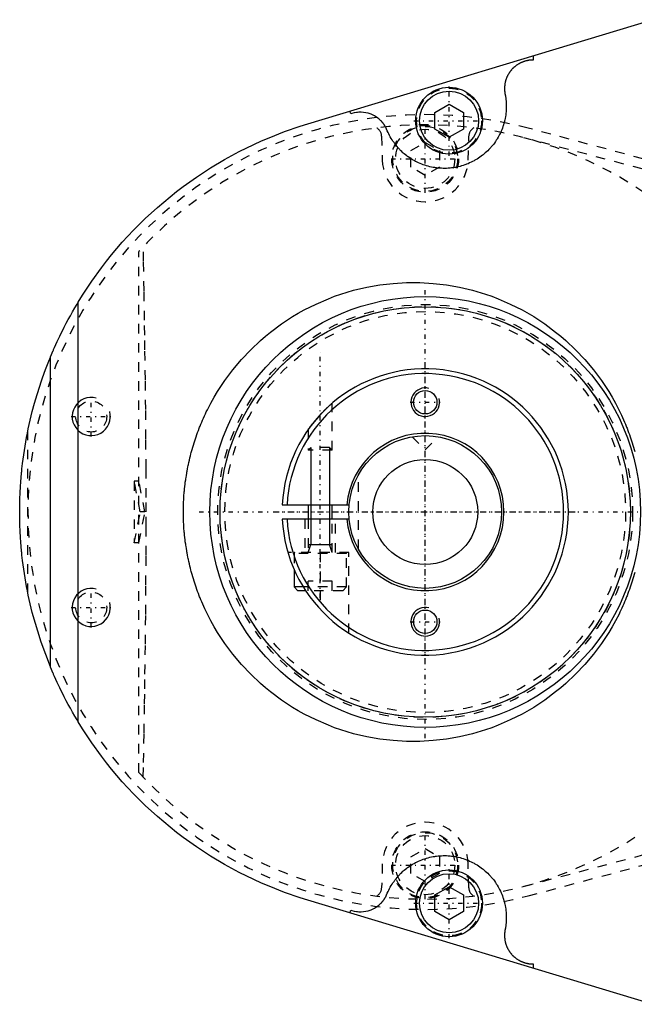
# Model space of a CAD drawing. Extents: x -392 to 171, y -70 to 72.
# Tile 1 of 10: x -392 to -328, y -52 to 52. Entities that reach past the tile are written whole.
import ezdxf

# ---------------------------------------------------------------- set-up
doc = ezdxf.new("R2010")
doc.units = 0
doc.linetypes.add('CENTER', pattern=[1.5, 0.45, -0.5, 0.05, -0.5])
doc.linetypes.add('DASHED', pattern=[2, 1, -1])
for name, color, linetype in [('AM_0', 7, 'CONTINUOUS'), ('AM_10', 7, 'CONTINUOUS'), ('AM_3', 7, 'DASHED'), ('AM_7', 7, 'CENTER')]:
    doc.layers.add(name, color=color, linetype=linetype)

msp = doc.modelspace()

# ---------------------------------------------------------------- linework, layer by layer
at = {"layer": 'AM_0', "color": 7, "linetype": 'CONTINUOUS'}
for p, q in [((-362.3, 40.68), (-326.23, 51.58)), ((-338.69, 47.82), (-338.69, 47.36)), ((-349, 41.87), (-347.5, 42.73)), ((-347.5, 42.73), (-346, 41.87)), ((-357.81, 41.71), (-357.91, 42.01)), ((-349, 40.13), (-349, 41.87)), ((-346, 41.87), (-346, 40.13)), ((-347.5, 39.27), (-349, 40.13)), ((-346, 40.13), (-347.5, 39.27)), ((-386.36, -22), (-386.36, 22)), ((-389.28, -16.22), (-389.28, 16.22)), ((-364.98, 0.75), (-357.96, 0.75)), ((-362.25, 0.75), (-362.25, -0.75)), ((-359.75, -0.75), (-359.75, 0.75)), ((-357.96, -0.75), (-364.98, -0.75)), ((-363.75, -5.99), (-363.75, -7.85)), ((-363.75, -7.85), (-363.35, -8.25)), ((-362.78, -7.85), (-363.75, -7.85)), ((-362.53, -8.25), (-363.35, -8.25)), ((-349, -40.13), (-347.5, -39.27)), ((-349, -41.87), (-349, -40.13)), ((-347.5, -39.27), (-346, -40.13)), ((-346, -40.13), (-346, -41.87)), ((-326.23, -51.58), (-362.3, -40.68)), ((-357.91, -42.01), (-357.81, -41.71)), ((-347.5, -42.73), (-349, -41.87)), ((-346, -41.87), (-347.5, -42.73)), ((-338.69, -47.36), (-338.69, -47.82))]:
    msp.add_line(p, q, dxfattribs=at)
for points in [[(-338.69, 47.36, 0), (-338.71, 47.36, 0), (-338.76, 47.36, 0), (-338.82, 47.36, 0), (-338.84, 47.36, 0), (-338.87, 47.35, 0), (-338.92, 47.35, 0), (-338.97, 47.35, 0), (-339.02, 47.34, 0), (-339.07, 47.34, 0), (-339.12, 47.33, 0), (-339.14, 47.33, 0), (-339.17, 47.32, 0), (-339.22, 47.31, 0), (-339.27, 47.3, 0), (-339.31, 47.29, 0), (-339.36, 47.28, 0), (-339.41, 47.27, 0), (-339.44, 47.27, 0), (-339.46, 47.26, 0), (-339.51, 47.25, 0), (-339.56, 47.23, 0), (-339.58, 47.22, 0), (-339.61, 47.22, 0), (-339.66, 47.2, 0), (-339.7, 47.18, 0), (-339.73, 47.17, 0), (-339.75, 47.17, 0), (-339.8, 47.15, 0), (-339.84, 47.13, 0), (-339.89, 47.11, 0), (-339.94, 47.09, 0), (-339.98, 47.07, 0), (-340, 47.06, 0), (-340.03, 47.04, 0), (-340.07, 47.02, 0), (-340.12, 47, 0), (-340.16, 46.97, 0), (-340.2, 46.95, 0), (-340.25, 46.92, 0), (-340.27, 46.91, 0), (-340.29, 46.9, 0), (-340.33, 46.87, 0), (-340.38, 46.84, 0), (-340.42, 46.81, 0), (-340.46, 46.78, 0), (-340.5, 46.75, 0), (-340.52, 46.74, 0), (-340.54, 46.72, 0), (-340.58, 46.69, 0), (-340.62, 46.66, 0), (-340.65, 46.63, 0), (-340.69, 46.59, 0), (-340.73, 46.56, 0), (-340.75, 46.54, 0), (-340.77, 46.52, 0), (-340.8, 46.49, 0), (-340.84, 46.45, 0), (-340.87, 46.42, 0), (-340.91, 46.38, 0), (-340.94, 46.34, 0), (-340.96, 46.32, 0), (-340.97, 46.3, 0), (-341.01, 46.27, 0), (-341.04, 46.23, 0), (-341.05, 46.21, 0), (-341.07, 46.19, 0), (-341.1, 46.15, 0), (-341.13, 46.11, 0), (-341.14, 46.08, 0), (-341.16, 46.06, 0), (-341.19, 46.02, 0), (-341.21, 45.98, 0), (-341.24, 45.94, 0), (-341.27, 45.89, 0), (-341.29, 45.85, 0), (-341.31, 45.83, 0), (-341.32, 45.81, 0), (-341.34, 45.76, 0), (-341.36, 45.72, 0), (-341.39, 45.67, 0), (-341.41, 45.63, 0), (-341.43, 45.58, 0), (-341.44, 45.56, 0), (-341.45, 45.53, 0), (-341.47, 45.49, 0), (-341.49, 45.44, 0), (-341.51, 45.39, 0), (-341.52, 45.35, 0), (-341.54, 45.3, 0), (-341.55, 45.27, 0), (-341.55, 45.25, 0), (-341.57, 45.2, 0), (-341.58, 45.15, 0), (-341.6, 45.1, 0), (-341.61, 45.06, 0), (-341.62, 45.01, 0), (-341.62, 44.98, 0), (-341.63, 44.96, 0), (-341.64, 44.91, 0), (-341.65, 44.86, 0), (-341.66, 44.81, 0), (-341.66, 44.76, 0), (-341.67, 44.71, 0), (-341.67, 44.68, 0), (-341.67, 44.66, 0), (-341.68, 44.61, 0), (-341.68, 44.56, 0), (-341.68, 44.53, 0), (-341.69, 44.51, 0), (-341.69, 44.46, 0), (-341.69, 44.41, 0), (-341.69, 44.38, 0), (-341.69, 44.36, 0), (-341.69, 44.31, 0), (-341.69, 44.26, 0), (-341.68, 44.2, 0), (-341.68, 44.15, 0), (-341.68, 44.1, 0), (-341.68, 44.08, 0), (-341.67, 44.05, 0), (-341.67, 44, 0), (-341.66, 43.95, 0), (-341.65, 43.9, 0), (-341.65, 43.85, 0), (-341.64, 43.8, 0), (-341.63, 43.78, 0), (-341.63, 43.75, 0), (-341.62, 43.71, 0), (-341.61, 43.66, 0), (-341.6, 43.63, 0)], [(-341.6, 43.63, 0), (-341.58, 43.54, 0), (-341.56, 43.37, 0), (-341.54, 43.19, 0), (-341.53, 43.1, 0), (-341.52, 43.02, 0), (-341.51, 42.84, 0), (-341.5, 42.66, 0), (-341.5, 42.48, 0), (-341.5, 42.31, 0), (-341.51, 42.13, 0), (-341.52, 42.04, 0), (-341.52, 41.95, 0), (-341.54, 41.77, 0), (-341.56, 41.6, 0), (-341.59, 41.42, 0), (-341.62, 41.25, 0), (-341.66, 41.07, 0), (-341.68, 40.99, 0), (-341.7, 40.9, 0), (-341.75, 40.73, 0), (-341.8, 40.56, 0), (-341.82, 40.47, 0), (-341.85, 40.39, 0), (-341.91, 40.22, 0), (-341.98, 40.06, 0), (-342.01, 39.97, 0), (-342.05, 39.89, 0), (-342.12, 39.73, 0), (-342.2, 39.57, 0), (-342.28, 39.41, 0), (-342.37, 39.26, 0), (-342.46, 39.11, 0), (-342.5, 39.03, 0), (-342.55, 38.96, 0), (-342.65, 38.81, 0), (-342.75, 38.66, 0), (-342.86, 38.52, 0), (-342.97, 38.38, 0), (-343.08, 38.25, 0), (-343.14, 38.18, 0), (-343.2, 38.11, 0), (-343.32, 37.98, 0), (-343.45, 37.86, 0), (-343.58, 37.74, 0), (-343.71, 37.62, 0), (-343.85, 37.5, 0), (-343.91, 37.44, 0), (-343.98, 37.39, 0), (-344.12, 37.28, 0), (-344.27, 37.18, 0), (-344.42, 37.08, 0), (-344.57, 36.98, 0), (-344.72, 36.89, 0), (-344.79, 36.85, 0), (-344.87, 36.8, 0), (-345.03, 36.72, 0), (-345.19, 36.64, 0), (-345.35, 36.57, 0), (-345.51, 36.49, 0), (-345.68, 36.43, 0), (-345.76, 36.4, 0), (-345.84, 36.37, 0), (-346.01, 36.31, 0), (-346.18, 36.26, 0), (-346.27, 36.23, 0), (-346.35, 36.21, 0), (-346.53, 36.17, 0), (-346.7, 36.13, 0), (-346.79, 36.11, 0), (-346.87, 36.1, 0), (-347.05, 36.07, 0), (-347.23, 36.05, 0), (-347.4, 36.03, 0), (-347.58, 36.01, 0), (-347.76, 36, 0), (-347.85, 36, 0), (-347.93, 36, 0), (-348.11, 36, 0), (-348.29, 36.01, 0), (-348.47, 36.02, 0), (-348.64, 36.03, 0), (-348.82, 36.05, 0), (-348.91, 36.06, 0), (-349, 36.08, 0), (-349.17, 36.11, 0), (-349.35, 36.14, 0), (-349.52, 36.18, 0), (-349.69, 36.22, 0), (-349.86, 36.27, 0), (-349.95, 36.3, 0), (-350.03, 36.33, 0), (-350.2, 36.38, 0), (-350.37, 36.45, 0), (-350.53, 36.51, 0), (-350.69, 36.58, 0), (-350.85, 36.66, 0), (-350.93, 36.7, 0), (-351.01, 36.74, 0), (-351.17, 36.83, 0), (-351.32, 36.91, 0), (-351.47, 37.01, 0), (-351.62, 37.1, 0), (-351.77, 37.2, 0), (-351.84, 37.26, 0), (-351.91, 37.31, 0), (-352.05, 37.42, 0), (-352.19, 37.53, 0), (-352.26, 37.59, 0), (-352.33, 37.65, 0), (-352.46, 37.77, 0), (-352.58, 37.89, 0), (-352.65, 37.95, 0), (-352.71, 38.02, 0), (-352.83, 38.15, 0), (-352.95, 38.28, 0), (-353.06, 38.42, 0), (-353.17, 38.56, 0), (-353.27, 38.7, 0), (-353.33, 38.77, 0), (-353.38, 38.85, 0), (-353.47, 39, 0), (-353.57, 39.15, 0), (-353.66, 39.3, 0), (-353.74, 39.46, 0), (-353.82, 39.61, 0), (-353.86, 39.69, 0), (-353.9, 39.77, 0), (-353.97, 39.94, 0), (-354.04, 40.1, 0), (-354.07, 40.18, 0)], [(-354.07, 40.18, 0), (-354.08, 40.2, 0), (-354.1, 40.24, 0), (-354.12, 40.28, 0), (-354.13, 40.29, 0), (-354.14, 40.31, 0), (-354.16, 40.35, 0), (-354.18, 40.38, 0), (-354.2, 40.42, 0), (-354.22, 40.45, 0), (-354.24, 40.49, 0), (-354.25, 40.51, 0), (-354.26, 40.52, 0), (-354.29, 40.56, 0), (-354.31, 40.59, 0), (-354.33, 40.62, 0), (-354.36, 40.66, 0), (-354.38, 40.69, 0), (-354.39, 40.71, 0), (-354.41, 40.72, 0), (-354.43, 40.76, 0), (-354.46, 40.79, 0), (-354.47, 40.8, 0), (-354.48, 40.82, 0), (-354.51, 40.85, 0), (-354.54, 40.88, 0), (-354.55, 40.9, 0), (-354.56, 40.91, 0), (-354.59, 40.94, 0), (-354.62, 40.97, 0), (-354.65, 41, 0), (-354.68, 41.03, 0), (-354.71, 41.06, 0), (-354.72, 41.07, 0), (-354.74, 41.09, 0), (-354.77, 41.11, 0), (-354.8, 41.14, 0), (-354.83, 41.17, 0), (-354.86, 41.19, 0), (-354.89, 41.22, 0), (-354.91, 41.23, 0), (-354.92, 41.25, 0), (-354.95, 41.27, 0), (-354.99, 41.3, 0), (-355.1, 41.38, 0), (-355.31, 41.51, 0), (-355.53, 41.62, 0), (-355.65, 41.67, 0), (-355.76, 41.71, 0), (-355.99, 41.79, 0), (-356.23, 41.84, 0), (-356.48, 41.87, 0), (-356.72, 41.89, 0), (-356.97, 41.88, 0), (-357.09, 41.87, 0), (-357.21, 41.86, 0), (-357.45, 41.81, 0), (-357.69, 41.75, 0), (-357.81, 41.71, 0)], [(-386.36, 22, 0), (-385.91, 22.73, 0), (-384.95, 24.18, 0), (-383.94, 25.58, 0), (-383.41, 26.27, 0), (-382.87, 26.94, 0), (-381.75, 28.26, 0), (-380.57, 29.53, 0), (-379.34, 30.75, 0), (-378.06, 31.92, 0), (-376.74, 33.03, 0), (-376.06, 33.57, 0), (-375.37, 34.09, 0), (-373.96, 35.1, 0), (-372.51, 36.05, 0), (-371.03, 36.93, 0), (-369.51, 37.76, 0), (-367.95, 38.52, 0), (-367.16, 38.88, 0), (-366.37, 39.22, 0), (-364.76, 39.86, 0), (-363.12, 40.42, 0), (-362.3, 40.68, 0)], [(-375.34, 0, 0), (-375.34, 0.12, 0), (-375.34, 0.35, 0), (-375.34, 0.58, 0), (-375.33, 0.7, 0), (-375.33, 0.82, 0), (-375.32, 1.05, 0), (-375.31, 1.28, 0), (-375.29, 1.51, 0), (-375.28, 1.75, 0), (-375.26, 1.98, 0), (-375.25, 2.1, 0), (-375.24, 2.21, 0), (-375.22, 2.44, 0), (-375.19, 2.68, 0), (-375.17, 2.91, 0), (-375.14, 3.14, 0), (-375.1, 3.37, 0), (-375.09, 3.49, 0), (-375.07, 3.6, 0), (-375.03, 3.83, 0), (-375, 4.06, 0), (-374.98, 4.18, 0), (-374.96, 4.29, 0), (-374.91, 4.52, 0), (-374.87, 4.75, 0), (-374.84, 4.86, 0), (-374.82, 4.98, 0), (-374.77, 5.2, 0), (-374.72, 5.43, 0), (-374.67, 5.66, 0), (-374.61, 5.89, 0), (-374.55, 6.11, 0), (-374.52, 6.22, 0), (-374.49, 6.34, 0), (-374.43, 6.56, 0), (-374.36, 6.78, 0), (-374.3, 7.01, 0), (-374.23, 7.23, 0), (-374.16, 7.45, 0), (-374.12, 7.56, 0), (-374.08, 7.67, 0), (-374.01, 7.89, 0), (-373.93, 8.11, 0), (-373.85, 8.33, 0), (-373.77, 8.55, 0), (-373.68, 8.77, 0), (-373.64, 8.88, 0), (-373.6, 8.99, 0), (-373.51, 9.2, 0), (-373.42, 9.42, 0), (-373.33, 9.63, 0), (-373.23, 9.84, 0), (-373.14, 10.06, 0), (-373.09, 10.16, 0), (-373.04, 10.27, 0), (-372.94, 10.48, 0), (-372.83, 10.69, 0), (-372.46, 11.41, 0), (-372.12, 12.02, 0), (-371.76, 12.62, 0), (-370.99, 13.79, 0), (-370.15, 14.91, 0), (-369.25, 15.99, 0), (-368.29, 17, 0), (-367.27, 17.96, 0), (-366.74, 18.42, 0), (-366.2, 18.86, 0), (-365.07, 19.7, 0), (-363.9, 20.47, 0), (-363.3, 20.82, 0), (-362.69, 21.17, 0), (-361.44, 21.79, 0), (-360.15, 22.35, 0), (-359.5, 22.6, 0), (-358.84, 22.83, 0), (-357.5, 23.23, 0), (-356.13, 23.55, 0), (-354.75, 23.79, 0), (-353.36, 23.95, 0), (-351.96, 24.04, 0), (-351.26, 24.05, 0), (-350.56, 24.04, 0), (-349.16, 23.95, 0), (-347.77, 23.79, 0), (-346.39, 23.55, 0), (-345.03, 23.23, 0), (-343.69, 22.83, 0), (-343.03, 22.6, 0), (-342.37, 22.35, 0), (-341.09, 21.79, 0), (-339.84, 21.17, 0), (-338.62, 20.47, 0), (-337.45, 19.7, 0), (-336.33, 18.86, 0), (-335.79, 18.42, 0), (-335.26, 17.96, 0), (-334.24, 17, 0), (-333.28, 15.99, 0), (-332.38, 14.91, 0), (-331.54, 13.79, 0), (-330.77, 12.62, 0), (-330.41, 12.02, 0), (-330.07, 11.41, 0), (-329.44, 10.16, 0), (-329.11, 9.42, 0), (-329.02, 9.2, 0), (-328.93, 8.99, 0), (-328.89, 8.88, 0), (-328.84, 8.77, 0), (-328.76, 8.55, 0), (-328.68, 8.33, 0), (-328.6, 8.11, 0), (-328.52, 7.89, 0), (-328.44, 7.67, 0), (-328.41, 7.56, 0), (-328.37, 7.45, 0), (-328.3, 7.23, 0), (-328.23, 7.01, 0), (-328.16, 6.78, 0), (-328.1, 6.56, 0), (-328.03, 6.34, 0)], [(-389.28, 16.22, 0), (-389.28, 16.23, 0), (-389.28, 16.24, 0), (-389.27, 16.25, 0), (-389.27, 16.26, 0), (-389.26, 16.26, 0), (-389.26, 16.28, 0), (-389.25, 16.3, 0), (-389.24, 16.31, 0), (-389.24, 16.33, 0), (-389.23, 16.35, 0), (-389.22, 16.37, 0), (-389.22, 16.38, 0), (-389.21, 16.4, 0), (-389.2, 16.43, 0), (-389.19, 16.45, 0), (-389.17, 16.48, 0), (-389.16, 16.51, 0), (-389.16, 16.52, 0), (-389.15, 16.54, 0), (-389.14, 16.57, 0), (-389.12, 16.6, 0), (-389.12, 16.62, 0), (-389.11, 16.64, 0), (-389.09, 16.67, 0), (-389.08, 16.71, 0), (-389.07, 16.73, 0), (-389.06, 16.75, 0), (-389.05, 16.78, 0), (-389.03, 16.82, 0), (-389.01, 16.86, 0), (-388.99, 16.9, 0), (-388.97, 16.95, 0), (-388.97, 16.97, 0), (-388.96, 16.99, 0), (-388.94, 17.03, 0), (-388.92, 17.08, 0), (-388.84, 17.24, 0), (-388.71, 17.55, 0), (-388.56, 17.88, 0), (-388.39, 18.23, 0), (-388.31, 18.41, 0), (-388.22, 18.6, 0), (-388.03, 18.98, 0), (-387.83, 19.37, 0), (-387.62, 19.77, 0), (-387.41, 20.17, 0), (-387.19, 20.57, 0), (-387.08, 20.77, 0), (-386.97, 20.97, 0), (-386.73, 21.38, 0), (-386.49, 21.79, 0), (-386.36, 22, 0)], [(-392.5, 0, 0), (-392.5, 0.08, 0), (-392.5, 0.23, 0), (-392.5, 0.39, 0), (-392.5, 0.46, 0), (-392.5, 0.54, 0), (-392.49, 0.69, 0), (-392.49, 0.85, 0), (-392.49, 1, 0), (-392.48, 1.16, 0), (-392.48, 1.31, 0), (-392.48, 1.39, 0), (-392.47, 1.46, 0), (-392.47, 1.62, 0), (-392.46, 1.77, 0), (-392.46, 1.93, 0), (-392.45, 2.08, 0), (-392.44, 2.23, 0), (-392.44, 2.31, 0), (-392.43, 2.39, 0), (-392.42, 2.54, 0), (-392.41, 2.7, 0), (-392.41, 2.77, 0), (-392.4, 2.85, 0), (-392.39, 3, 0), (-392.38, 3.16, 0), (-392.38, 3.23, 0), (-392.37, 3.31, 0), (-392.36, 3.46, 0), (-392.35, 3.62, 0), (-392.33, 3.77, 0), (-392.32, 3.92, 0), (-392.3, 4.08, 0), (-392.3, 4.15, 0), (-392.29, 4.23, 0), (-392.27, 4.38, 0), (-392.26, 4.54, 0), (-392.2, 5.07, 0), (-392.08, 5.99, 0), (-391.94, 6.91, 0), (-391.78, 7.82, 0), (-391.69, 8.27, 0), (-391.6, 8.72, 0), (-391.4, 9.63, 0), (-391.18, 10.52, 0), (-390.94, 11.42, 0), (-390.68, 12.31, 0), (-390.4, 13.19, 0), (-390.26, 13.63, 0), (-390.11, 14.06, 0), (-389.79, 14.93, 0), (-389.46, 15.8, 0), (-389.28, 16.22, 0)], [(-362.25, 8.66, 0), (-362.25, 8.66, 0), (-362.25, 8.66, 0), (-362.25, 8.66, 0), (-362.24, 8.67, 0), (-362.24, 8.67, 0), (-362.23, 8.68, 0), (-362.23, 8.69, 0), (-362.22, 8.7, 0), (-362.21, 8.72, 0), (-362.2, 8.73, 0), (-362.19, 8.74, 0), (-362.18, 8.75, 0), (-362.17, 8.77, 0), (-362.16, 8.79, 0), (-362.14, 8.81, 0), (-362.12, 8.83, 0), (-362.1, 8.86, 0), (-362.1, 8.87, 0), (-362.09, 8.88, 0), (-362.07, 8.91, 0), (-362.05, 8.94, 0), (-362.04, 8.95, 0), (-362.03, 8.96, 0), (-362.01, 8.99, 0), (-361.98, 9.02, 0), (-361.97, 9.03, 0), (-361.96, 9.05, 0), (-361.94, 9.08, 0), (-361.92, 9.11, 0), (-361.9, 9.14, 0), (-361.87, 9.17, 0), (-361.85, 9.2, 0), (-361.84, 9.21, 0), (-361.83, 9.23, 0), (-361.8, 9.26, 0), (-361.78, 9.29, 0), (-361.75, 9.32, 0), (-361.72, 9.36, 0), (-361.7, 9.39, 0), (-361.68, 9.41, 0), (-361.67, 9.42, 0), (-361.64, 9.46, 0), (-361.61, 9.49, 0), (-361.59, 9.53, 0), (-361.56, 9.56, 0), (-361.53, 9.6, 0), (-361.51, 9.61, 0), (-361.5, 9.63, 0), (-361.47, 9.67, 0), (-361.44, 9.7, 0), (-361.41, 9.74, 0), (-361.38, 9.77, 0), (-361.35, 9.8, 0), (-361.34, 9.82, 0), (-361.32, 9.84, 0), (-361.29, 9.87, 0), (-361.26, 9.91, 0), (-361.23, 9.94, 0), (-361.2, 9.98, 0), (-361.17, 10.01, 0), (-361.15, 10.03, 0), (-361.14, 10.05, 0), (-361.11, 10.08, 0), (-361.08, 10.11, 0), (-361.06, 10.13, 0), (-361.05, 10.15, 0), (-361.02, 10.18, 0), (-360.99, 10.21, 0), (-360.97, 10.23, 0), (-360.96, 10.24, 0), (-360.93, 10.27, 0), (-360.9, 10.31, 0), (-360.87, 10.34, 0), (-360.83, 10.37, 0), (-360.8, 10.41, 0), (-360.79, 10.42, 0), (-360.77, 10.44, 0), (-360.74, 10.47, 0), (-360.71, 10.51, 0), (-360.67, 10.54, 0), (-360.64, 10.57, 0), (-360.61, 10.6, 0), (-360.59, 10.62, 0), (-360.58, 10.64, 0), (-360.55, 10.67, 0), (-360.51, 10.7, 0), (-360.48, 10.73, 0), (-360.45, 10.76, 0), (-360.42, 10.79, 0), (-360.4, 10.81, 0), (-360.39, 10.82, 0), (-360.36, 10.85, 0), (-360.33, 10.88, 0), (-360.3, 10.91, 0), (-360.27, 10.94, 0), (-360.24, 10.96, 0), (-360.22, 10.98, 0), (-360.21, 10.99, 0), (-360.18, 11.02, 0), (-360.15, 11.04, 0), (-360.13, 11.07, 0), (-360.1, 11.09, 0), (-360.07, 11.11, 0), (-360.06, 11.13, 0), (-360.05, 11.14, 0), (-360.02, 11.16, 0), (-360, 11.18, 0), (-359.99, 11.19, 0), (-359.98, 11.2, 0), (-359.95, 11.22, 0), (-359.93, 11.24, 0), (-359.92, 11.25, 0), (-359.91, 11.26, 0), (-359.89, 11.28, 0), (-359.87, 11.29, 0), (-359.85, 11.31, 0), (-359.84, 11.32, 0), (-359.82, 11.34, 0), (-359.81, 11.34, 0), (-359.81, 11.35, 0), (-359.79, 11.36, 0), (-359.78, 11.37, 0), (-359.77, 11.38, 0), (-359.77, 11.39, 0), (-359.76, 11.39, 0), (-359.76, 11.39, 0), (-359.75, 11.39, 0), (-359.75, 11.4, 0), (-359.75, 11.4, 0), (-359.75, 11.4, 0)], [(-328.03, -6.34, 0), (-328.1, -6.56, 0), (-328.16, -6.78, 0), (-328.23, -7.01, 0), (-328.3, -7.23, 0), (-328.37, -7.45, 0), (-328.41, -7.56, 0), (-328.44, -7.67, 0), (-328.52, -7.89, 0), (-328.6, -8.11, 0), (-328.68, -8.33, 0), (-328.76, -8.55, 0), (-328.84, -8.77, 0), (-328.89, -8.88, 0), (-328.93, -8.99, 0), (-329.02, -9.2, 0), (-329.11, -9.42, 0), (-329.2, -9.63, 0), (-329.29, -9.84, 0), (-329.39, -10.06, 0), (-329.44, -10.16, 0), (-329.49, -10.27, 0), (-329.59, -10.48, 0), (-329.69, -10.69, 0), (-330.07, -11.41, 0), (-330.41, -12.02, 0), (-330.77, -12.62, 0), (-331.54, -13.79, 0), (-332.38, -14.91, 0), (-333.28, -15.99, 0), (-334.24, -17, 0), (-335.26, -17.96, 0), (-335.79, -18.42, 0), (-336.33, -18.86, 0), (-337.45, -19.7, 0), (-338.62, -20.47, 0), (-339.84, -21.17, 0), (-341.09, -21.79, 0), (-342.37, -22.35, 0), (-343.03, -22.6, 0), (-343.69, -22.83, 0), (-345.03, -23.23, 0), (-346.39, -23.55, 0), (-347.77, -23.79, 0), (-349.16, -23.95, 0), (-350.56, -24.04, 0), (-351.26, -24.05, 0), (-351.96, -24.04, 0), (-353.36, -23.95, 0), (-354.75, -23.79, 0), (-356.13, -23.55, 0), (-357.5, -23.23, 0), (-358.84, -22.83, 0), (-359.5, -22.6, 0), (-360.15, -22.35, 0), (-361.44, -21.79, 0), (-362.69, -21.17, 0), (-363.3, -20.82, 0), (-363.9, -20.47, 0), (-365.07, -19.7, 0), (-366.2, -18.86, 0), (-366.74, -18.42, 0), (-367.27, -17.96, 0), (-368.29, -17, 0), (-369.25, -15.99, 0), (-370.15, -14.91, 0), (-370.99, -13.79, 0), (-371.76, -12.62, 0), (-372.12, -12.02, 0), (-372.46, -11.41, 0), (-373.09, -10.16, 0), (-373.42, -9.42, 0), (-373.51, -9.2, 0), (-373.6, -8.99, 0), (-373.64, -8.88, 0), (-373.68, -8.77, 0), (-373.77, -8.55, 0), (-373.85, -8.33, 0), (-373.93, -8.11, 0), (-374.01, -7.89, 0), (-374.08, -7.67, 0), (-374.12, -7.56, 0), (-374.16, -7.45, 0), (-374.23, -7.23, 0), (-374.3, -7.01, 0), (-374.36, -6.78, 0), (-374.43, -6.56, 0), (-374.49, -6.34, 0), (-374.52, -6.22, 0), (-374.55, -6.11, 0), (-374.61, -5.89, 0), (-374.67, -5.66, 0), (-374.72, -5.43, 0), (-374.77, -5.2, 0), (-374.82, -4.98, 0), (-374.84, -4.86, 0), (-374.87, -4.75, 0), (-374.91, -4.52, 0), (-374.96, -4.29, 0), (-374.98, -4.18, 0), (-375, -4.06, 0), (-375.03, -3.83, 0), (-375.07, -3.6, 0), (-375.09, -3.49, 0), (-375.1, -3.37, 0), (-375.14, -3.14, 0), (-375.17, -2.91, 0), (-375.19, -2.68, 0), (-375.22, -2.44, 0), (-375.24, -2.21, 0), (-375.25, -2.1, 0), (-375.26, -1.98, 0), (-375.28, -1.75, 0), (-375.29, -1.51, 0), (-375.31, -1.28, 0), (-375.32, -1.05, 0), (-375.33, -0.82, 0), (-375.33, -0.7, 0), (-375.34, -0.58, 0), (-375.34, -0.35, 0), (-375.34, -0.12, 0), (-375.34, 0, 0)], [(-389.28, -16.22, 0), (-390.26, -13.63, 0), (-391.18, -10.52, 0), (-391.4, -9.63, 0), (-391.6, -8.72, 0), (-391.69, -8.27, 0), (-391.78, -7.82, 0), (-391.94, -6.91, 0), (-392.08, -5.99, 0), (-392.2, -5.07, 0), (-392.26, -4.54, 0), (-392.27, -4.38, 0), (-392.29, -4.23, 0), (-392.3, -4.15, 0), (-392.3, -4.08, 0), (-392.32, -3.92, 0), (-392.33, -3.77, 0), (-392.35, -3.62, 0), (-392.36, -3.46, 0), (-392.37, -3.31, 0), (-392.38, -3.23, 0), (-392.38, -3.16, 0), (-392.39, -3, 0), (-392.4, -2.85, 0), (-392.41, -2.77, 0), (-392.41, -2.7, 0), (-392.42, -2.54, 0), (-392.43, -2.39, 0), (-392.44, -2.31, 0), (-392.44, -2.23, 0), (-392.45, -2.08, 0), (-392.46, -1.93, 0), (-392.46, -1.77, 0), (-392.47, -1.62, 0), (-392.47, -1.46, 0), (-392.48, -1.39, 0), (-392.48, -1.31, 0), (-392.48, -1.16, 0), (-392.49, -1, 0), (-392.49, -0.85, 0), (-392.49, -0.69, 0), (-392.5, -0.54, 0), (-392.5, -0.46, 0), (-392.5, -0.39, 0), (-392.5, -0.23, 0), (-392.5, -0.08, 0), (-392.5, 0, 0)], [(-386.36, -22, 0), (-386.49, -21.79, 0), (-386.73, -21.38, 0), (-386.97, -20.97, 0), (-387.08, -20.77, 0), (-387.19, -20.57, 0), (-387.41, -20.17, 0), (-387.62, -19.77, 0), (-387.83, -19.37, 0), (-388.03, -18.98, 0), (-388.22, -18.6, 0), (-388.31, -18.41, 0), (-388.39, -18.23, 0), (-388.56, -17.88, 0), (-388.71, -17.55, 0), (-388.84, -17.24, 0), (-388.92, -17.08, 0), (-388.94, -17.03, 0), (-388.96, -16.99, 0), (-388.97, -16.97, 0), (-388.97, -16.95, 0), (-388.99, -16.9, 0), (-389.01, -16.86, 0), (-389.03, -16.82, 0), (-389.05, -16.78, 0), (-389.06, -16.75, 0), (-389.07, -16.73, 0), (-389.08, -16.71, 0), (-389.09, -16.67, 0), (-389.11, -16.64, 0), (-389.12, -16.62, 0), (-389.12, -16.6, 0), (-389.14, -16.57, 0), (-389.15, -16.54, 0), (-389.16, -16.52, 0), (-389.16, -16.51, 0), (-389.17, -16.48, 0), (-389.19, -16.45, 0), (-389.2, -16.43, 0), (-389.21, -16.4, 0), (-389.22, -16.38, 0), (-389.22, -16.37, 0), (-389.23, -16.35, 0), (-389.24, -16.33, 0), (-389.24, -16.31, 0), (-389.25, -16.3, 0), (-389.26, -16.28, 0), (-389.26, -16.26, 0), (-389.27, -16.26, 0), (-389.27, -16.25, 0), (-389.28, -16.24, 0), (-389.28, -16.23, 0), (-389.28, -16.22, 0)], [(-362.3, -40.68, 0), (-363.12, -40.42, 0), (-364.76, -39.86, 0), (-366.37, -39.22, 0), (-367.16, -38.88, 0), (-367.95, -38.52, 0), (-369.51, -37.76, 0), (-371.03, -36.93, 0), (-372.51, -36.05, 0), (-373.96, -35.1, 0), (-375.37, -34.09, 0), (-376.06, -33.57, 0), (-376.74, -33.03, 0), (-378.06, -31.92, 0), (-379.34, -30.75, 0), (-380.57, -29.53, 0), (-381.75, -28.26, 0), (-382.87, -26.94, 0), (-383.41, -26.27, 0), (-383.94, -25.58, 0), (-384.95, -24.18, 0), (-385.91, -22.73, 0), (-386.36, -22, 0)], [(-354.07, -40.18, 0), (-354.04, -40.1, 0), (-353.97, -39.94, 0), (-353.9, -39.77, 0), (-353.86, -39.69, 0), (-353.82, -39.61, 0), (-353.74, -39.46, 0), (-353.66, -39.3, 0), (-353.57, -39.15, 0), (-353.47, -39, 0), (-353.38, -38.85, 0), (-353.33, -38.77, 0), (-353.27, -38.7, 0), (-353.17, -38.56, 0), (-353.06, -38.42, 0), (-352.95, -38.28, 0), (-352.83, -38.15, 0), (-352.71, -38.02, 0), (-352.65, -37.95, 0), (-352.58, -37.89, 0), (-352.46, -37.77, 0), (-352.33, -37.65, 0), (-352.26, -37.59, 0), (-352.19, -37.53, 0), (-352.05, -37.42, 0), (-351.91, -37.31, 0), (-351.84, -37.26, 0), (-351.77, -37.2, 0), (-351.62, -37.1, 0), (-351.47, -37.01, 0), (-351.32, -36.91, 0), (-351.17, -36.83, 0), (-351.01, -36.74, 0), (-350.93, -36.7, 0), (-350.85, -36.66, 0), (-350.69, -36.58, 0), (-350.53, -36.51, 0), (-350.37, -36.45, 0), (-350.2, -36.38, 0), (-350.03, -36.33, 0), (-349.95, -36.3, 0), (-349.86, -36.27, 0), (-349.69, -36.22, 0), (-349.52, -36.18, 0), (-349.35, -36.14, 0), (-349.17, -36.11, 0), (-349, -36.08, 0), (-348.91, -36.06, 0), (-348.82, -36.05, 0), (-348.64, -36.03, 0), (-348.47, -36.02, 0), (-348.29, -36.01, 0), (-348.11, -36, 0), (-347.93, -36, 0), (-347.85, -36, 0), (-347.76, -36, 0), (-347.58, -36.01, 0), (-347.4, -36.03, 0), (-347.23, -36.05, 0), (-347.05, -36.07, 0), (-346.87, -36.1, 0), (-346.79, -36.11, 0), (-346.7, -36.13, 0), (-346.53, -36.17, 0), (-346.35, -36.21, 0), (-346.27, -36.23, 0), (-346.18, -36.26, 0), (-346.01, -36.31, 0), (-345.84, -36.37, 0), (-345.76, -36.4, 0), (-345.68, -36.43, 0), (-345.51, -36.49, 0), (-345.35, -36.57, 0), (-345.19, -36.64, 0), (-345.03, -36.72, 0), (-344.87, -36.8, 0), (-344.79, -36.85, 0), (-344.72, -36.89, 0), (-344.57, -36.98, 0), (-344.42, -37.08, 0), (-344.27, -37.18, 0), (-344.12, -37.28, 0), (-343.98, -37.39, 0), (-343.91, -37.44, 0), (-343.85, -37.5, 0), (-343.71, -37.62, 0), (-343.58, -37.74, 0), (-343.45, -37.86, 0), (-343.32, -37.98, 0), (-343.2, -38.11, 0), (-343.14, -38.18, 0), (-343.08, -38.25, 0), (-342.97, -38.38, 0), (-342.86, -38.52, 0), (-342.75, -38.66, 0), (-342.65, -38.81, 0), (-342.55, -38.96, 0), (-342.5, -39.03, 0), (-342.46, -39.11, 0), (-342.37, -39.26, 0), (-342.28, -39.41, 0), (-342.2, -39.57, 0), (-342.12, -39.73, 0), (-342.05, -39.89, 0), (-342.01, -39.97, 0), (-341.98, -40.06, 0), (-341.91, -40.22, 0), (-341.85, -40.39, 0), (-341.82, -40.47, 0), (-341.8, -40.56, 0), (-341.75, -40.73, 0), (-341.7, -40.9, 0), (-341.68, -40.99, 0), (-341.66, -41.07, 0), (-341.62, -41.25, 0), (-341.59, -41.42, 0), (-341.56, -41.6, 0), (-341.54, -41.77, 0), (-341.52, -41.95, 0), (-341.52, -42.04, 0), (-341.51, -42.13, 0), (-341.5, -42.31, 0), (-341.5, -42.48, 0), (-341.5, -42.66, 0), (-341.51, -42.84, 0), (-341.52, -43.02, 0), (-341.53, -43.1, 0), (-341.54, -43.19, 0), (-341.56, -43.37, 0), (-341.58, -43.54, 0), (-341.6, -43.63, 0)], [(-357.81, -41.71, 0), (-357.69, -41.75, 0), (-357.45, -41.81, 0), (-357.21, -41.86, 0), (-357.09, -41.87, 0), (-356.97, -41.88, 0), (-356.72, -41.89, 0), (-356.48, -41.87, 0), (-356.23, -41.84, 0), (-355.99, -41.79, 0), (-355.76, -41.71, 0), (-355.65, -41.67, 0), (-355.53, -41.62, 0), (-355.31, -41.51, 0), (-355.1, -41.38, 0), (-354.99, -41.3, 0), (-354.95, -41.27, 0), (-354.92, -41.25, 0), (-354.91, -41.23, 0), (-354.89, -41.22, 0), (-354.86, -41.19, 0), (-354.83, -41.17, 0), (-354.8, -41.14, 0), (-354.77, -41.11, 0), (-354.74, -41.09, 0), (-354.72, -41.07, 0), (-354.71, -41.06, 0), (-354.68, -41.03, 0), (-354.65, -41, 0), (-354.62, -40.97, 0), (-354.59, -40.94, 0), (-354.56, -40.91, 0), (-354.55, -40.9, 0), (-354.54, -40.88, 0), (-354.51, -40.85, 0), (-354.48, -40.82, 0), (-354.47, -40.8, 0), (-354.46, -40.79, 0), (-354.43, -40.76, 0), (-354.41, -40.72, 0), (-354.39, -40.71, 0), (-354.38, -40.69, 0), (-354.36, -40.66, 0), (-354.33, -40.62, 0), (-354.31, -40.59, 0), (-354.29, -40.56, 0), (-354.26, -40.52, 0), (-354.25, -40.51, 0), (-354.24, -40.49, 0), (-354.22, -40.45, 0), (-354.2, -40.42, 0), (-354.18, -40.38, 0), (-354.16, -40.35, 0), (-354.14, -40.31, 0), (-354.13, -40.29, 0), (-354.12, -40.28, 0), (-354.1, -40.24, 0), (-354.08, -40.2, 0), (-354.07, -40.18, 0)], [(-341.6, -43.63, 0), (-341.61, -43.66, 0), (-341.62, -43.71, 0), (-341.63, -43.75, 0), (-341.63, -43.78, 0), (-341.64, -43.8, 0), (-341.65, -43.85, 0), (-341.65, -43.9, 0), (-341.66, -43.95, 0), (-341.67, -44, 0), (-341.67, -44.05, 0), (-341.68, -44.08, 0), (-341.68, -44.1, 0), (-341.68, -44.15, 0), (-341.68, -44.2, 0), (-341.69, -44.26, 0), (-341.69, -44.31, 0), (-341.69, -44.36, 0), (-341.69, -44.38, 0), (-341.69, -44.41, 0), (-341.69, -44.46, 0), (-341.69, -44.51, 0), (-341.68, -44.53, 0), (-341.68, -44.56, 0), (-341.68, -44.61, 0), (-341.67, -44.66, 0), (-341.67, -44.68, 0), (-341.67, -44.71, 0), (-341.66, -44.76, 0), (-341.66, -44.81, 0), (-341.65, -44.86, 0), (-341.64, -44.91, 0), (-341.63, -44.96, 0), (-341.62, -44.98, 0), (-341.62, -45.01, 0), (-341.61, -45.06, 0), (-341.6, -45.1, 0), (-341.58, -45.15, 0), (-341.57, -45.2, 0), (-341.55, -45.25, 0), (-341.55, -45.27, 0), (-341.54, -45.3, 0), (-341.52, -45.35, 0), (-341.51, -45.39, 0), (-341.49, -45.44, 0), (-341.47, -45.49, 0), (-341.45, -45.53, 0), (-341.44, -45.56, 0), (-341.43, -45.58, 0), (-341.41, -45.63, 0), (-341.39, -45.67, 0), (-341.36, -45.72, 0), (-341.34, -45.76, 0), (-341.32, -45.81, 0), (-341.31, -45.83, 0), (-341.29, -45.85, 0), (-341.27, -45.89, 0), (-341.24, -45.94, 0), (-341.21, -45.98, 0), (-341.19, -46.02, 0), (-341.16, -46.06, 0), (-341.14, -46.08, 0), (-341.13, -46.11, 0), (-341.1, -46.15, 0), (-341.07, -46.19, 0), (-341.05, -46.21, 0), (-341.04, -46.23, 0), (-341.01, -46.27, 0), (-340.97, -46.3, 0), (-340.96, -46.32, 0), (-340.94, -46.34, 0), (-340.91, -46.38, 0), (-340.87, -46.42, 0), (-340.84, -46.45, 0), (-340.8, -46.49, 0), (-340.77, -46.52, 0), (-340.75, -46.54, 0), (-340.73, -46.56, 0), (-340.69, -46.59, 0), (-340.65, -46.63, 0), (-340.62, -46.66, 0), (-340.58, -46.69, 0), (-340.54, -46.72, 0), (-340.52, -46.74, 0), (-340.5, -46.75, 0), (-340.46, -46.78, 0), (-340.42, -46.81, 0), (-340.38, -46.84, 0), (-340.33, -46.87, 0), (-340.29, -46.9, 0), (-340.27, -46.91, 0), (-340.25, -46.92, 0), (-340.2, -46.95, 0), (-340.16, -46.97, 0), (-340.12, -47, 0), (-340.07, -47.02, 0), (-340.03, -47.04, 0), (-340, -47.06, 0), (-339.98, -47.07, 0), (-339.94, -47.09, 0), (-339.89, -47.11, 0), (-339.84, -47.13, 0), (-339.8, -47.15, 0), (-339.75, -47.17, 0), (-339.73, -47.17, 0), (-339.7, -47.18, 0), (-339.66, -47.2, 0), (-339.61, -47.22, 0), (-339.58, -47.22, 0), (-339.56, -47.23, 0), (-339.51, -47.25, 0), (-339.46, -47.26, 0), (-339.44, -47.27, 0), (-339.41, -47.27, 0), (-339.36, -47.28, 0), (-339.31, -47.29, 0), (-339.27, -47.3, 0), (-339.22, -47.31, 0), (-339.17, -47.32, 0), (-339.14, -47.33, 0), (-339.12, -47.33, 0), (-339.07, -47.34, 0), (-339.02, -47.34, 0), (-338.97, -47.35, 0), (-338.92, -47.35, 0), (-338.87, -47.35, 0), (-338.84, -47.36, 0), (-338.82, -47.36, 0), (-338.76, -47.36, 0), (-338.71, -47.36, 0), (-338.69, -47.36, 0)]]:
    msp.add_polyline3d(points, dxfattribs=at)
for centre, radius in [((-347.5, 41), 3.5), ((-347.5, 41), 3.1), ((-350, 0), 22.57), ((-350, 0), 21.5), ((-350, 11.5), 1.23), ((-350, 0), 8), ((-350, 0), 5.5), ((-350, -11.5), 1.23), ((-347.5, -41), 3.5), ((-347.5, -41), 3.1)]:
    msp.add_circle(centre, radius, dxfattribs=at)
for radius, start, end in [(15, 182.866, 177.134), (14.5, 182.9649, 177.0351), (8.25, 185.2159, 174.7841)]:
    msp.add_arc((-350, 0), radius, start, end, dxfattribs=at)
at = {"layer": 'AM_10', "color": 7, "linetype": 'CONTINUOUS'}
for p, q in [((-361.97, 6.75), (-361.97, -3.4)), ((-360.03, 6.75), (-360.03, -3.4)), ((-362.25, -4.25), (-361.97, -3.4)), ((-362.25, -3.4), (-359.75, -3.4)), ((-359.75, -4.25), (-360.03, -3.4))]:
    msp.add_line(p, q, dxfattribs=at)
for centre, radius in [((-350, 11.5), 1.5), ((-385, 10), 2), ((-385, -10), 2), ((-350, -11.5), 1.5)]:
    msp.add_arc(centre, radius, 75, 15, dxfattribs=at)
at = {"layer": 'AM_3', "color": 6, "linetype": 'DASHED'}
for p, q in [((-354.57, 39.39), (-354.5, 36.87)), ((-345.5, 36.87), (-345.43, 39.39)), ((-292.45, 26.75), (-339.65, 39.22)), ((-292.41, 27.68), (-339.22, 40.23)), ((-351.5, 37.87), (-350, 38.73)), ((-350, 38.73), (-348.5, 37.87)), ((-351.5, 36.13), (-351.5, 37.87)), ((-348.5, 37.87), (-348.5, 36.13)), ((-350, 35.27), (-351.5, 36.13)), ((-348.5, 36.13), (-350, 35.27)), ((-380, -27.3), (-380, 27.3)), ((-359.75, 6.47), (-359.75, 11.4)), ((-391.64, -8.48), (-391.64, 8.48)), ((-362.25, 8.66), (-362.25, 6.47)), ((-351.38, 7.88), (-350, 6.5)), ((-350, 6.5), (-348.62, 7.88)), ((-361.97, 6.75), (-362.25, 6.47)), ((-359.75, 6.47), (-362.25, 6.47)), ((-360.03, 6.75), (-361.97, 6.75)), ((-359.75, 6.47), (-360.03, 6.75)), ((-380.5, 3.22), (-380.5, -3.23)), ((-380, 3.22), (-380.5, 3.22)), ((-379.87, 0), (-380.5, 3.22)), ((-379.37, 0), (-380, 3.22)), ((-357, -3.87), (-357, 3.87)), ((-380, -3.23), (-379.37, 0)), ((-379.37, 0), (-379.87, 0)), ((-380.5, -3.23), (-379.87, 0)), ((-362.6, -0.75), (-362.6, -4.25)), ((-362.25, -0.75), (-362.25, -4.25)), ((-359.75, -4.25), (-359.75, -0.75)), ((-359.4, -4.25), (-359.4, -0.75)), ((-380, -3.23), (-380.5, -3.23)), ((-358, -4.25), (-364.39, -4.25)), ((-363.75, -4.35), (-363.75, -5.99)), ((-358.25, -4.35), (-363.75, -4.35)), ((-361, -4.25), (-361, -10.2)), ((-358.25, -7.85), (-358.25, -4.35)), ((-358, -12.69), (-358, -4.25)), ((-358.25, -7.85), (-362.78, -7.85)), ((-358.65, -8.25), (-362.53, -8.25)), ((-362.25, -8.25), (-362.25, -7.25)), ((-359.75, -7.25), (-362.25, -7.25)), ((-359.75, -8.25), (-359.75, -7.25)), ((-358.65, -8.25), (-358.25, -7.85)), ((-339.65, -39.22), (-292.45, -26.75)), ((-339.22, -40.23), (-292.41, -27.68)), ((-351.5, -36.13), (-350, -35.27)), ((-350, -35.27), (-348.5, -36.13)), ((-354.5, -36.87), (-354.57, -39.39)), ((-351.5, -37.87), (-351.5, -36.13)), ((-348.5, -36.13), (-348.5, -37.87)), ((-345.43, -39.39), (-345.5, -36.87)), ((-350, -38.73), (-351.5, -37.87)), ((-348.5, -37.87), (-350, -38.73))]:
    msp.add_line(p, q, dxfattribs=at)
msp.add_polyline3d([(-379.55, -27.78, 0), (-379.52, -26.26, 0), (-379.46, -23.19, 0), (-379.41, -20.09, 0), (-379.39, -18.54, 0), (-379.37, -16.98, 0), (-379.33, -13.86, 0), (-379.29, -10.74, 0), (-379.27, -7.64, 0), (-379.25, -4.55, 0), (-379.24, -1.51, 0), (-379.24, 0, 0), (-379.24, 1.51, 0), (-379.25, 4.55, 0), (-379.27, 7.64, 0), (-379.29, 10.74, 0), (-379.33, 13.86, 0), (-379.37, 16.98, 0), (-379.39, 18.54, 0), (-379.41, 20.09, 0), (-379.46, 23.19, 0), (-379.52, 26.26, 0), (-379.55, 27.78, 0)], dxfattribs=at)
for centre, radius in [((-347.5, 41), 3.4), ((-350, 37), 3.5), ((-350, 37), 3.4), ((-350, 37), 3.1), ((-350, 0), 21.74), ((-350, 0), 21.51), ((-350, 0), 21), ((-385, 10), 1.62), ((-385, -10), 1.62), ((-350, -37), 3.5), ((-350, -37), 3.4), ((-350, -37), 3.1), ((-347.5, -41), 3.4)]:
    msp.add_circle(centre, radius, dxfattribs=at)
for centre, radius, start, end in [((-350, 0), 41.64, 74.9953, 285.0047), ((-350, 0), 40.56, 24.5351, 137.7027), ((-355.57, 39.36), 1, 1.644, 61.4191), ((-344.43, 39.36), 1, 118.5809, 178.356), ((-350, 37), 4.5, 181.644, 358.356), ((-363.65, -4.35), 0.1, 90, 180), ((-358.35, -4.35), 0.1, 0, 90), ((-350, 0), 40.56, 222.2973, 335.4649), ((-350, -37), 4.5, 1.644, 178.356), ((-355.57, -39.36), 1, 298.5809, 358.356), ((-344.43, -39.36), 1, 181.644, 241.4191)]:
    msp.add_arc(centre, radius, start, end, dxfattribs=at)
at = {"layer": 'AM_7', "color": 4, "linetype": 'CENTER'}
for p, q in [((-347.5, 37.33), (-347.5, 44.67)), ((-351.18, 41), (-343.82, 41)), ((-350, 33.43), (-350, 40.57)), ((-353.57, 37), (-346.43, 37)), ((-350, -23.7), (-350, 23.7)), ((-361, -9), (-361, 16.75)), ((-350, -15.75), (-350, 15.75)), ((-385, 7.9), (-385, 12.1)), ((-351.57, 11.5), (-348.43, 11.5)), ((-387.1, 10), (-382.9, 10)), ((-373.7, 0), (-326.3, 0)), ((-365.75, 0), (-334.25, 0)), ((-385, -12.1), (-385, -7.9)), ((-387.1, -10), (-382.9, -10)), ((-351.57, -11.5), (-348.43, -11.5)), ((-350, -40.57), (-350, -33.43)), ((-353.57, -37), (-346.43, -37)), ((-347.5, -44.67), (-347.5, -37.33)), ((-351.18, -41), (-343.82, -41))]:
    msp.add_line(p, q, dxfattribs=at)

doc.saveas('drawing.dxf')
